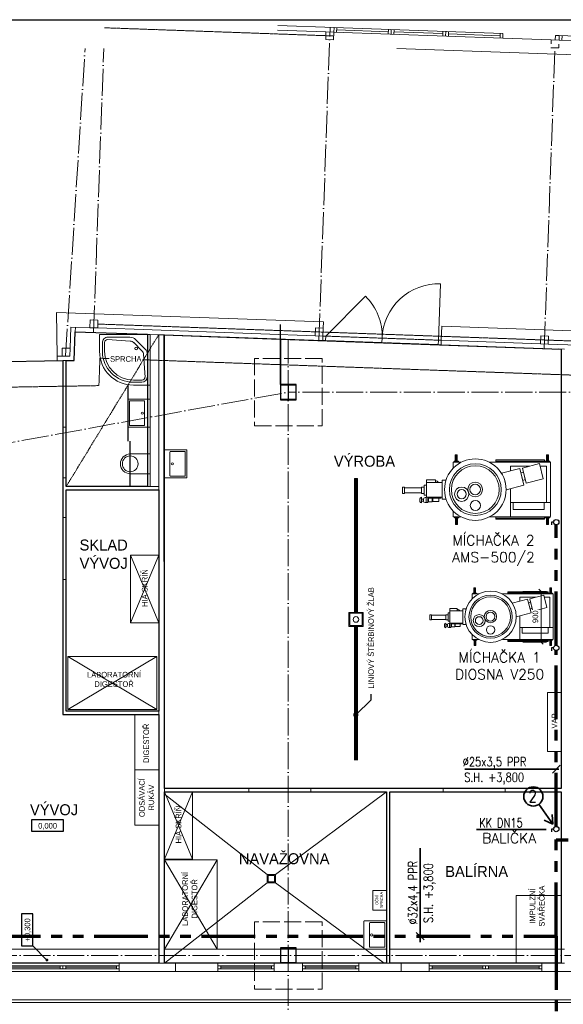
# Model space of a CAD drawing. Header units: millimetres. Extents: x 73192 to 132228, y -91222 to -47989.
# Tile 22 of 24: x 94031 to 103676, y -65467 to -47989. Entities that reach past the tile are written whole.
import ezdxf
from ezdxf import colors
from ezdxf.entities.mleader import LeaderData, LeaderLine
from ezdxf.enums import TextEntityAlignment as Align
from ezdxf.math import Vec2, Vec3

# ---------------------------------------------------------------- set-up
doc = ezdxf.new("R2010")
doc.units = ezdxf.units.MM
for name, pattern in [('ACAD_ISO02W100', [15, 12, -3]), ('ACAD_ISO04W100', [30, 24, -3, 0, -3]), ('ACAD_ISO05W100', [33, 24, -3, 0, -3, 0, -3]), ('SDRUŽENÁ', [63.5, 31.75, -6.35, 6.35, -6.35, 6.35, -6.35])]:
    doc.linetypes.add(name, pattern=pattern)
for name, color, linetype, lineweight in [('CKFORMATY', 3, 'Continuous', 25), ('koty', 253, 'Continuous', 9), ('NS_tenka', 253, 'Continuous', 9), ('NS_tlusta', 253, 'Continuous', 15), ('NS_velmi_tlusta', 253, 'Continuous', 15), ('R-koty', 7, 'Continuous', 25), ('R-koty-projektované', 7, 'Continuous', 30), ('R-nové rozvody stlačeného vzduchu', 160, 'SDRUŽENÁ', 70), ('text', 6, 'Continuous', 9), ('tlusta', 253, 'Continuous', 15), ('velmi_tlusta', 253, 'Continuous', 15)]:
    doc.layers.add(name, color=color, linetype=linetype, lineweight=lineweight)
doc.layers.add('netisk', color=253, linetype='Continuous', plot=False)
doc.layers.add('vyskove koty', color=253, linetype='Continuous')
doc.layers.add('zarizovaci predmety', color=253, linetype='Continuous', lineweight=9, transparency=0.3)
doc.layers.get('koty').off()
doc.styles.add('EP', font='romans.shx', dxfattribs={"width": 0.8})
doc.styles.add('laplan', font='txt', dxfattribs={"height": 2})
doc.styles.add('laplan N', font='txt')
doc.styles.add('pivovarska', font='txt')
doc.styles.add('ROMANS_PGN', font='romans.shx')
doc.dimstyles.new('laplan', dxfattribs={"dimscale": 0, "dimtxt": 2, "dimasz": 1.5, "dimexe": 2, "dimexo": 0, "dimgap": 1, "dimtad": 1, "dimdec": 0, "dimrnd": 5, "dimzin": 1, "dimtxsty": 'laplan', "dimblk": 'OBLIQUE', "dimcen": 2, "dimclrd": 256, "dimclre": 256, "dimclrt": 256, "dimadec": 0, "dimazin": 0, "dimtfac": 1, "dimtdec": 0, "dimtmove": 1, "dimatfit": 2, "dimfxl": 6.5, "dimfxlon": 1, "dimtfill": 1, "dimlwd": 13, "dimlwe": -1, "dimarcsym": 0})

# ---------------------------------------------------------------- blocks, each defined once
blk = doc.blocks.new('A$C58849bc7')
at = {"layer": 'NS_tlusta'}
for p, q in [((0, 150), (1000, 150)), ((0, 100), (1000, 100)), ((0, 50), (1000, 50)), ((0, 0), (1000, 0)), ((50, 100), (50, 50)), ((50, 75), (950, 75)), ((950, 100), (950, 50))]:
    blk.add_line(p, q, dxfattribs=at)
blk = doc.blocks.new('*U1378')
at = {"layer": 'vyskove koty', "linetype": 'ByBlock', "transparency": 16777216}
blk.add_lwpolyline([(-5.7, -2), (5.7, -2), (5.7, 2), (-5.7, 2)], close=True, dxfattribs=at)
at = {"layer": 'vyskove koty', "linetype": 'ByBlock', "transparency": 16777216, "style": 'pivovarska'}
for tag, p in [('VYSKA', (0, -0.24)), ('VYSKA_POPIS1', (0, -4.04)), ('VYSKA_POPIS2', (0.2, -7.54)), ('VYSKA_POPIS3', (0.2, -11.04))]:
    blk.add_attdef(tag, text='', height=2, dxfattribs=at).set_placement(p, align=Align.MIDDLE)
blk = doc.blocks.new('ad_zariz-wc')
at = {"layer": 'zarizovaci predmety'}
blk.add_lwpolyline([(175, -355), (175, 0), (-175, 0), (-175, -355)], dxfattribs=at)
blk.add_circle((0, -355), 140, dxfattribs=at)
blk.add_arc((0, -355), 175, 180, 0, dxfattribs=at)
blk = doc.blocks.new('UMYVADLO')
at = {"layer": 'zarizovaci predmety'}
for p, q in [((29660, 15810), (29660, 16060)), ((29670, 16070), (30090, 16070)), ((30100, 16060), (30100, 15810)), ((30090, 15800), (29670, 15800))]:
    blk.add_line(p, q, dxfattribs=at)
blk.add_lwpolyline([(29640, 16170), (30120, 16170, -0.414214), (30130, 16160), (30130, 15780, -0.414214), (30120, 15770), (29640, 15770, -0.414214), (29630, 15780), (29630, 16160, -0.414214)], format="xyb", close=True, dxfattribs=at)
blk.add_circle((29880, 16030), 20, dxfattribs=at)
for centre, start, end in [((29670, 16060), 90, 180), ((30090, 16060), 0, 90), ((29670, 15810), 180, 270), ((30090, 15810), 270, 0)]:
    blk.add_arc(centre, 10, start, end, dxfattribs=at)
blk = doc.blocks.new('CA0137B2$')
at = {"color": 0}
for p, q in [((0, 0.9), (0.3, 0.9)), ((0, 0), (0, 0.9)), ((0.05, 0.362), (0.05, 0.75)), ((0.118, 0.354), (0.093, 0.757)), ((0.143, 0.81), (0.3, 0.81)), ((0.15, 0.85), (0.3, 0.85)), ((0.256, 0.094), (0.094, 0.256)), ((0.29, 0.147), (0.147, 0.29)), ((0.81, 0.3), (0.81, 0.143)), ((0.85, 0.3), (0.85, 0.15)), ((0.9, 0.3), (0.9, 0)), ((0.9, 0), (0, 0)), ((0.757, 0.093), (0.354, 0.118)), ((0.75, 0.05), (0.362, 0.05))]:
    blk.add_line(p, q, dxfattribs=at)
blk.add_circle((0.25, 0.25), 0.0245, dxfattribs=at)
for centre, radius, start, end in [((0.3, 0.3), 0.6, 0, 90), ((0.15, 0.75), 0.1, 90, 180), ((0.143, 0.76), 0.05, 90, 183.4792), ((0.3, 0.3), 0.55, 0, 90), ((0.3, 0.3), 0.51, 0, 90), ((0.2, 0.362), 0.15, 180, 225), ((0.218, 0.36), 0.1, 183.4792, 225), ((0.362, 0.2), 0.15, 225, 270), ((0.36, 0.218), 0.1, 225, 266.5208), ((0.75, 0.15), 0.1, 270, 0), ((0.76, 0.143), 0.05, 266.5208, 0)]:
    blk.add_arc(centre, radius, start, end, dxfattribs=at)
blk = doc.blocks.new('_DotSmall')
at = {"color": 0, "const_width": 0.5}
blk.add_lwpolyline([(-0.0625, 0, 1), (0.0625, 0, 1)], format="xyb", close=True, dxfattribs=at)
blk = doc.blocks.new('A$C41c993ba')
at = {"layer": 'zarizovaci predmety'}
for p, q in [((734, 919), (852, 919)), ((734, 831), (734, 919)), ((1268, 919), (2173, 919)), ((1365, 936), (2081, 936)), ((2173, 919), (2173, 117)), ((1579, 860), (1579, 791)), ((1579, 860), (1863, 860)), ((2016, 860), (2111, 860)), ((2111, 860), (2111, 323)), ((1579, 529), (1579, 323)), ((242, 379), (242, 339)), ((264, 317), (264, 401)), ((316, 396), (334, 396)), ((316, 322), (334, 322)), ((1579, 323), (2173, 323)), ((1579, 323), (1579, 110)), ((1622, 323), (1622, 220)), ((2079, 220), (2079, 323)), ((734, 110), (734, 196)), ((1622, 220), (2079, 220)), ((850, 110), (734, 110)), ((2173, 110), (1270, 110)), ((1365, 93), (2081, 93))]:
    blk.add_line(p, q, dxfattribs=at)
for points in [[(778, 934), (763, 934), (763, 1029), (778, 1029)], [(778, 934), (792, 934), (792, 1029), (778, 1029)], [(2127, 934), (2112, 934), (2112, 1029), (2127, 1029)], [(2127, 934), (2142, 934), (2142, 1029), (2127, 1029)], [(810, 919), (745, 919), (745, 934), (810, 934)], [(1365, 954), (2081, 954), (2081, 919), (1365, 919)], [(1757, 831), (2007, 898), (2061, 675), (1811, 609)], [(2160, 919), (2094, 919), (2094, 934), (2160, 934)], [(1734, 760), (1770, 774), (1797, 663), (1761, 649)], [(338, 620), (470, 620), (470, 658), (338, 658)], [(338, 620), (570, 620), (570, 400), (338, 400)], [(-15, 549), (14, 549), (14, 457), (-15, 457)], [(14, 542), (266, 542), (266, 465), (14, 465)], [(266, 549), (305, 549), (305, 457), (266, 457)], [(305, 582), (338, 582), (338, 433), (305, 433)], [(264, 374), (293, 374), (293, 344), (264, 344)], [(334, 322), (356, 322), (356, 400), (334, 400)], [(356, 376), (368, 376), (368, 346), (356, 346)], [(368, 400), (548, 400), (548, 385), (368, 385)], [(368, 385), (424, 385), (424, 335), (368, 335)], [(424, 376), (433, 376), (433, 346), (424, 346)], [(433, 385), (520, 385), (520, 340), (433, 340)], [(751, 110), (816, 110), (816, 95), (751, 95)], [(783, 95), (768, 95), (768, 0), (783, 0)], [(783, 95), (798, 95), (798, 0), (783, 0)], [(1365, 110), (2081, 110), (2081, 75), (1365, 75)], [(2094, 110), (2160, 110), (2160, 95), (2094, 95)], [(2127, 95), (2112, 95), (2112, 0), (2127, 0)], [(2127, 95), (2142, 95), (2142, 0), (2127, 0)]]:
    blk.add_lwpolyline(points, close=True, dxfattribs=at)
for points in [[(1445, 756), (1718, 828), (1778, 582), (1515, 512)], [(623, 639), (623, 653), (570, 653), (570, 373), (623, 373), (623, 388)], [(1506, 605), (1498, 639)]]:
    blk.add_lwpolyline(points, dxfattribs=at)
for centre, radius in [((1060, 514), 455), ((1060, 514), 383), ((1060, 514), 353), ((1058, 515), 109), ((1058, 515), 78.7), ((858, 446), 106), ((858, 446), 68.3), ((1061, 279), 75.1)]:
    blk.add_circle(centre, radius, dxfattribs=at)
for centre, radius, start, end in [((470, 590), 52.9, 33.7086, 90), ((264, 379), 22.1, 90, 180), ((264, 339), 22.1, 180, 270), ((316, 374), 22.1, 90, 180), ((316, 344), 22.1, 180, 270)]:
    blk.add_arc(centre, radius, start, end, dxfattribs=at)
blk = doc.blocks.new('_OBLIQUE')
at = {"color": 0, "linetype": 'ByBlock'}
blk.add_line((-0.5, -0.5), (0.5, 0.5), dxfattribs=at)
blk = doc.blocks.new('*D1413')
at = {"layer": 'DEFPOINTS', "color": 0, "transparency": 16777216}
for p in [(102386, -58137), (103281, -58137), (102386, -59037)]:
    blk.add_point(p, dxfattribs=at)
at = {"layer": 'zarizovaci predmety', "transparency": 16777216}
for p, q in [((102956, -58137), (103381, -58137)), ((102956, -59037), (103381, -59037))]:
    blk.add_line(p, q, dxfattribs=at)
at = {"layer": 'zarizovaci predmety', "lineweight": 13, "transparency": 16777216}
blk.add_line((103281, -59037), (103281, -58137), dxfattribs=at)
at = {"layer": 'zarizovaci predmety', "lineweight": 13, "transparency": 16777216, "xscale": 75, "yscale": 75, "zscale": 75}
for p, rotation in [((103281, -58137), 90), ((103281, -59037), 270)]:
    blk.add_blockref('_OBLIQUE', p, dxfattribs=dict(at, rotation=rotation))
at = {"layer": 'zarizovaci predmety', "transparency": 16777216, "insert": (103181, -58587), "char_height": 100, "attachment_point": 5, "rotation": 90, "style": 'laplan', "bg_fill": 3, "box_fill_scale": 1.1, "bg_fill_color": 256, "bg_fill_true_color": 13158600, "bg_fill_transparency": 0}
blk.add_mtext('900', dxfattribs=at)
blk = doc.blocks.new('*U1391')
at = {"layer": 'vyskove koty', "linetype": 'ByBlock', "transparency": 16777216}
blk.add_line((-10.7, -7), (-5.7, -2), dxfattribs=at)
blk.add_lwpolyline([(-5.7, -2), (5.7, -2), (5.7, 2), (-5.7, 2)], close=True, dxfattribs=at)
at = {"layer": 'vyskove koty', "linetype": 'ByBlock', "ltscale": 200, "transparency": 16777216, "const_width": 0.5}
blk.add_lwpolyline([(-10.7, -7.25, -1), (-10.7, -6.75, -1)], format="xyb", close=True, dxfattribs=at)
at = {"layer": 'vyskove koty', "linetype": 'ByBlock', "transparency": 16777216, "style": 'pivovarska'}
for tag, p in [('VYSKA', (0, -0.24)), ('VYSKA_POPIS1', (0, -4.04)), ('VYSKA_POPIS2', (0.2, -7.54)), ('VYSKA_POPIS3', (0.2, -11.04))]:
    blk.add_attdef(tag, text='', height=2, dxfattribs=at).set_placement(p, align=Align.MIDDLE)

msp = doc.modelspace()

# ---------------------------------------------------------------- linework, layer by layer
for p, q in [((103504.3, -56907.9), (103469.4, -56907.9)), ((103469.4, -56907.9), (103469.4, -56958.1)), ((103504.3, -59141.6), (103469.4, -59141.6)), ((103469.4, -59141.6), (103469.4, -59191.8)), ((103504.3, -62356.9), (103469.4, -62356.9)), ((103469.4, -62356.9), (103469.4, -62407.1))]:
    msp.add_line(p, q)
for centre in [(103551.5, -56907.9), (103551.5, -59141.6), (103551.5, -62356.9)]:
    msp.add_circle(centre, 47.2)
at = {"layer": 'CKFORMATY', "color": 0, "linetype": 'Continuous', "ltscale": 2}
msp.add_line((73191.7, -47989), (132227.8, -47989), dxfattribs=at)
at = {"layer": 'netisk', "color": 252}
for p, q in [((98657.2, -54465.2), (98657.2, -53401.8)), ((95947.2, -54473.2), (95947.2, -55473.2)), ((95992.2, -56273.2), (95992.2, -55473.2))]:
    msp.add_line(p, q, dxfattribs=at)
for points in [[(94857.2, -54039.5), (94997.9, -54037.1), (95017.5, -53527.5), (96297.2, -53573.3), (96297.2, -56273.2), (94857.2, -56273.2)], [(96596.9, -53584), (98657.2, -53657.6), (98657.2, -54465.2), (98657.2, -54735.2), (98937.2, -54735.2), (98937.2, -54465.2), (98657.2, -54465.2), (98657.2, -53657.6), (103637.2, -53835.5), (103637.2, -61635.2), (100597.2, -61635.2), (96597.2, -61635.2)], [(92297.2, -54083.2), (93497.2, -54062.7), (94797.2, -54040.5), (94797.2, -60323.2), (96497.2, -60323.2), (96497.2, -64735.2), (93437.2, -64735.2), (93437.2, -64465.2), (93157.2, -64465.2), (93157.2, -64735.2), (92297.2, -64735.2)], [(94857.2, -56333.2), (96497.2, -56333.2), (96497.2, -60263.2), (94857.2, -60263.2)], [(96597.2, -61695.2), (100537.2, -61695.2), (100537.2, -64735.2), (98937.2, -64735.2), (98937.2, -64465.2), (98657.2, -64465.2), (98657.2, -64735.2), (96597.2, -64735.2)], [(100597.2, -61695.2), (103637.2, -61695.2), (103637.2, -64735.2), (100597.2, -64735.2)]]:
    msp.add_lwpolyline(points, close=True, dxfattribs=at)
at = {"layer": 'NS_tenka', "color": 252, "linetype": 'ACAD_ISO02W100'}
for p, q in [((99972.2, -58510.2), (99972.2, -56135.2)), ((99972.2, -56135.2), (100022.2, -56135.2)), ((100022.2, -58510.2), (100022.2, -56135.2)), ((99972.2, -61135.2), (99972.2, -58760.2)), ((100022.2, -61135.2), (100022.2, -58760.2))]:
    msp.add_line(p, q, dxfattribs=at)
at = {"layer": 'NS_tenka', "color": 252}
for p, q in [((99987.2, -58510.2), (99987.2, -56135.2)), ((100007.2, -58510.2), (100007.2, -56135.2)), ((99987.2, -61135.2), (99987.2, -58760.2)), ((100007.2, -61135.2), (100007.2, -58760.2)), ((98572.2, -63160.2), (100537.2, -61695.2)), ((96597.2, -61735.2), (98422.2, -63160.2)), ((96597.2, -64735.2), (98422.2, -63310.2)), ((98572.2, -63310.2), (100497.2, -64735.2)), ((96797.2, -64735.2), (96797.2, -64885.2)), ((98797.2, -64735.2), (98797.2, -64885.2)), ((100797.2, -64735.2), (100797.2, -64885.2)), ((92797.2, -65385.2), (110348.2, -65385.2)), ((92797.2, -65435.2), (110375.5, -65435.2))]:
    msp.add_line(p, q, dxfattribs=at)
for points in [[(99872.2, -58760.2), (100122.2, -58760.2), (100122.2, -58510.2), (99872.2, -58510.2)], [(99887.2, -58745.2), (100107.2, -58745.2), (100107.2, -58525.2), (99887.2, -58525.2)], [(98422.2, -63310.2), (98572.2, -63310.2), (98572.2, -63160.2), (98422.2, -63160.2)], [(98442.2, -63290.2), (98552.2, -63290.2), (98552.2, -63180.2), (98442.2, -63180.2)]]:
    msp.add_lwpolyline(points, close=True, dxfattribs=at)
msp.add_circle((99997.2, -58635.2), 50, dxfattribs=at)
at = {"layer": 'NS_tlusta', "color": 252}
for p, q in [((99604.9, -48207.9), (102602.9, -48315)), ((99607.7, -48128), (102605.8, -48235.1)), ((99654.8, -48209.7), (99657.7, -48129.8)), ((99656.3, -48169.7), (100572.3, -48202.5)), ((100570.9, -48242.5), (100573.8, -48162.5)), ((100620.9, -48244.2), (100623.7, -48164.3)), ((100670.8, -48246), (100673.7, -48166.1)), ((100672.3, -48206), (101538.4, -48237)), ((101537, -48277), (101539.8, -48197)), ((101586.9, -48278.8), (101589.8, -48198.8)), ((101636.9, -48280.5), (101639.8, -48200.6)), ((101636.9, -48280.5), (101639.8, -48200.6)), ((102553, -48313.3), (102555.8, -48233.3)), ((101638.3, -48240.6), (102554.4, -48273.3)), ((101460.8, -53677.7), (101496.5, -52678.3)), ((99462, -53606.3), (100169.1, -52899.2)), ((94695.6, -53962.2), (94682.3, -53185.4)), ((99417.1, -53464.6), (99421, -53354.7)), ((101510.7, -53679.5), (101519.6, -53429.6)), ((96497.2, -53580.4), (96597.2, -53584)), ((99462, -53606.3), (99412.1, -53604.5)), ((99462, -53606.3), (99459.2, -53686.2)), ((100461.4, -53642), (100458.5, -53721.9)), ((99409.2, -53684.4), (99459.2, -53686.2)), ((101460.8, -53677.7), (101457.9, -53757.6)), ((101457.9, -53757.6), (101507.9, -53759.4)), ((101510.7, -53679.5), (101460.8, -53677.7)), ((103597.2, -53834.1), (103697.2, -53837.6)), ((94797.2, -54040.5), (94857.2, -54039.5)), ((96497.2, -56333.2), (96497.2, -56273.2)), ((96497.2, -60263.2), (96497.2, -60323.2)), ((96597.2, -61695.2), (96597.2, -61635.2)), ((92297.2, -64485.2), (96497.2, -64485.2)), ((96597.2, -64485.2), (100537.2, -64485.2)), ((100597.2, -64485.2), (103637.2, -64485.2)), ((94797.2, -64835.2), (94797.2, -64785.2)), ((96497.2, -64735.2), (96597.2, -64735.2)), ((98657.2, -64735.2), (98937.2, -64735.2)), ((100497.2, -64735.2), (100597.2, -64735.2)), ((102297.2, -64835.2), (102297.2, -64785.2)), ((103597.2, -64735.2), (103697.2, -64735.2))]:
    msp.add_line(p, q, dxfattribs=at)
at = {"layer": 'NS_tlusta', "color": 252, "linetype": 'ACAD_ISO05W100'}
msp.add_line((94857.2, -56273.2), (96497.2, -53580.4), dxfattribs=at)
at = {"layer": 'NS_tlusta', "color": 252, "linetype": 'ACAD_ISO04W100'}
for p, q in [((99462, -53606.3), (101460.8, -53677.7)), ((99459.2, -53686.2), (101457.9, -53757.6))]:
    msp.add_line(p, q, dxfattribs=at)
at = {"layer": 'NS_tlusta', "color": 252, "linetype": 'ACAD_ISO02W100', "ltscale": 0.3}
msp.add_line((103637.2, -64485.2), (103697.2, -64485.2), dxfattribs=at)
at = {"layer": 'NS_tlusta', "color": 252}
msp.add_lwpolyline([(96347.2, -53575), (96347.2, -56273.2)], dxfattribs=at)
at = {"layer": 'NS_tlusta', "color": 252, "linetype": 'ACAD_ISO04W100'}
msp.add_lwpolyline([(92304.7, -54538.1), (95436, -54484.7), (95454.7, -53998.5), (110880.9, -54549.6)], dxfattribs=at)
at = {"layer": 'NS_tlusta', "color": 252, "linetype": 'ACAD_ISO02W100', "ltscale": 25}
for points in [[(98197.2, -55200.2), (99397.2, -55200.2), (99397.2, -54000.2), (98197.2, -54000.2)], [(98197.2, -65200.2), (99397.2, -65200.2), (99397.2, -64000.2), (98197.2, -64000.2)]]:
    msp.add_lwpolyline(points, close=True, dxfattribs=at)
at = {"layer": 'NS_tlusta', "color": 252}
for centre, start, end in [((101460.8, -53677.7), 87.95391, 177.95391), ((99462, -53606.3), 357.95391, 45)]:
    msp.add_arc(centre, 1000, start, end, dxfattribs=at)
at = {"layer": 'NS_velmi_tlusta', "color": 252}
for p, q in [((99604.9, -48207.9), (99607.7, -48128)), ((102602.9, -48315), (102605.8, -48235.1)), ((99412.1, -53604.5), (99409.2, -53684.4)), ((101510.7, -53679.5), (101507.9, -53759.4)), ((94697, -54042.2), (94695.6, -53962.2)), ((94797.2, -55223.2), (94797.2, -54040.5)), ((94857.2, -55223.2), (94857.2, -54039.5)), ((94857.2, -55223.2), (94797.2, -55223.2)), ((94797.2, -56823.2), (94797.2, -56123.2)), ((94857.2, -56123.2), (94797.2, -56123.2)), ((94857.2, -56273.2), (94857.2, -56123.2)), ((94857.2, -56273.2), (96497.2, -56273.2)), ((94857.2, -56333.2), (96497.2, -56333.2)), ((94797.2, -56823.2), (94857.2, -56823.2)), ((94797.2, -57923.2), (94857.2, -57923.2)), ((94857.2, -60263.2), (96497.2, -60263.2)), ((94797.2, -60323.2), (96497.2, -60323.2)), ((98097.2, -61695.2), (98097.2, -61635.2)), ((99197.2, -61695.2), (99197.2, -61635.2)), ((101547.2, -61695.2), (101547.2, -61635.2)), ((102647.2, -61695.2), (102647.2, -61635.2)), ((102647.2, -61635.2), (103637.2, -61635.2)), ((95797.2, -64735.2), (96497.2, -64735.2)), ((95797.2, -64735.2), (95797.2, -64885.2)), ((96597.2, -64735.2), (97547.2, -64735.2)), ((97547.2, -64735.2), (97547.2, -64885.2)), ((98547.2, -64735.2), (98657.2, -64735.2)), ((98547.2, -64735.2), (98547.2, -64885.2)), ((98937.2, -64735.2), (99047.2, -64735.2)), ((99047.2, -64735.2), (99047.2, -64885.2)), ((100047.2, -64735.2), (100497.2, -64735.2)), ((100047.2, -64735.2), (100047.2, -64885.2)), ((100597.2, -64735.2), (101297.2, -64735.2)), ((101297.2, -64735.2), (101297.2, -64885.2)), ((103297.2, -64735.2), (103297.2, -64885.2)), ((103297.2, -64735.2), (103597.2, -64735.2)), ((95797.2, -64885.2), (97547.2, -64885.2)), ((98547.2, -64885.2), (99047.2, -64885.2)), ((100047.2, -64885.2), (101297.2, -64885.2)), ((103297.2, -64885.2), (106297.2, -64885.2))]:
    msp.add_line(p, q, dxfattribs=at)
at = {"layer": 'NS_velmi_tlusta', "color": 7}
for p, q in [((98657.2, -54465.2), (98937.2, -54465.2)), ((98657.2, -54478.2), (98657.2, -54465.2)), ((98793.2, -54478.2), (98657.2, -54478.2)), ((98793.2, -54722.2), (98793.2, -54478.2)), ((98801.2, -54478.2), (98801.2, -54722.2)), ((98937.2, -54478.2), (98801.2, -54478.2)), ((98937.2, -54465.2), (98937.2, -54478.2)), ((98657.2, -54722.2), (98793.2, -54722.2)), ((98657.2, -54735.2), (98657.2, -54722.2)), ((98937.2, -54735.2), (98657.2, -54735.2)), ((98801.2, -54722.2), (98937.2, -54722.2)), ((98937.2, -54722.2), (98937.2, -54735.2))]:
    msp.add_line(p, q, dxfattribs=at)
at = {"layer": 'NS_velmi_tlusta', "color": 252}
for points in [[(96497.2, -53580.4), (96497.2, -56273.2)], [(96597.2, -53584), (96597.2, -61635.2)], [(103637.2, -53834.1), (103637.2, -61635.2)], [(94857.2, -56333.2), (94857.2, -56823.2)], [(96497.2, -56333.2), (96497.2, -60263.2)], [(94797.2, -57923.2), (94797.2, -60323.2)], [(94857.2, -57923.2), (94857.2, -60263.2)], [(94857.2, -59050.2), (94857.2, -60263.2)], [(96497.2, -60323.2), (96497.2, -64735.2)], [(96597.2, -61635.2), (98097.2, -61635.2)], [(96597.2, -61695.2), (96597.2, -64735.2)], [(96597.2, -61695.2), (98097.2, -61695.2)], [(99197.2, -61635.2), (101547.2, -61635.2)], [(99197.2, -61695.2), (100537.2, -61695.2)], [(100537.2, -61695.2), (100537.2, -64735.2)], [(100597.2, -61695.2), (100597.2, -64735.2)], [(100597.2, -61695.2), (101547.2, -61695.2)], [(102647.2, -61695.2), (103637.2, -61695.2)], [(103637.2, -61695.2), (103637.2, -64735.2)], [(98657.2, -64735.2), (98657.2, -64722.2), (98793.2, -64722.2), (98793.2, -64478.2), (98657.2, -64478.2), (98657.2, -64465.2), (98937.2, -64465.2), (98937.2, -64478.2), (98801.2, -64478.2), (98801.2, -64722.2), (98937.2, -64722.2), (98937.2, -64735.2)]]:
    msp.add_lwpolyline(points, dxfattribs=at)
at = {"layer": 'R-koty', "lineweight": 35}
for p, q in [((103244.6, -61915), (103491, -62266.7)), ((103491, -62266.7), (103335.5, -62196.5)), ((103491, -62266.7), (103478.1, -62096.6)), ((102134.6, -62361.9), (103374.4, -62361.9))]:
    msp.add_line(p, q, dxfattribs=at)
msp.add_circle((103144.2, -61777.6), 170.2, dxfattribs=at)
at = {"layer": 'R-koty-projektované', "lineweight": 35}
for p, q in [((101928.6, -61292.2), (103598.1, -61292.2)), ((103618, -61222.8), (103485, -61361.6)), ((101135.6, -64364.9), (101135.6, -62695.3)), ((101066.3, -64190.1), (101205, -64323.2))]:
    msp.add_line(p, q, dxfattribs=at)
at = {"layer": 'R-nové rozvody stlačeného vzduchu', "ltscale": 30}
for p, q in [((103551.5, -59094.4), (103551.5, -56955.1)), ((103551.5, -62309.7), (103551.5, -59188.8)), ((103551.5, -64256.6), (103551.5, -62404.1)), ((103760.9, -62553.3), (103551.5, -62553.3)), ((91543.9, -64256.6), (103551.5, -64256.6)), ((103551.5, -64256.6), (103551.5, -67777.6))]:
    msp.add_line(p, q, dxfattribs=at)
at = {"layer": 'tlusta', "color": 252, "linetype": 'ACAD_ISO04W100'}
for p, q in [((95535, -48132.6), (99602.4, -48277.9)), ((95417.1, -53391.7), (119102, -54237.9))]:
    msp.add_line(p, q, dxfattribs=at)
at = {"layer": 'tlusta', "color": 252, "linetype": 'ACAD_ISO04W100', "ltscale": 20}
for p, q in [((99339.2, -53681.9), (99537.8, -48125.5)), ((103532.4, -48348.3), (103535.2, -48268.3)), ((94845.2, -53958.4), (95191.4, -48498)), ((95341.8, -53539.1), (95521.9, -48498)), ((103336.7, -53824.8), (103527.4, -48488.2)), ((98797.2, -66693.6), (98797.2, -53662.6)), ((92297.2, -55782), (98797.2, -54600.2)), ((114528.7, -54600.2), (98797.2, -54600.2)), ((92297.2, -64600.2), (114528.7, -64600.2))]:
    msp.add_line(p, q, dxfattribs=at)
at = {"layer": 'tlusta', "color": 252}
for p, q in [((99464.9, -48202.9), (99604.9, -48207.9)), ((103462.4, -48345.8), (103602.3, -48350.8)), ((103602.3, -48350.8), (104651.6, -48388.2)), ((103605.2, -48270.8), (106603.3, -48377.9)), ((103652.3, -48352.5), (103655.1, -48272.6)), ((95017.5, -53527.5), (95020.6, -53447.6)), ((95274.7, -53456.7), (95414.6, -53461.7)), ((99272.1, -53599.5), (99412.1, -53604.5)), ((94926.2, -53820.8), (94920.8, -53960.8)), ((103269.6, -53742.3), (103409.5, -53747.3)), ((94786.2, -53960.8), (94920.8, -53960.8))]:
    msp.add_line(p, q, dxfattribs=at)
for points in [[(119411.1, -49165.7), (100721.7, -48498)], [(99421, -53354.7), (94682.3, -53185.4)], [(105147.3, -53559.2), (101519.6, -53429.6)]]:
    msp.add_lwpolyline(points, dxfattribs=at)
at = {"layer": 'velmi_tlusta', "color": 252}
for p, q in [((103602.3, -48350.8), (103605.2, -48270.8)), ((94940.6, -53444.7), (94926.2, -53820.8)), ((95017.5, -53527.5), (94997.9, -54037.1)), ((96497.2, -53580.4), (95017.5, -53527.5)), ((99409.2, -53684.4), (96596.9, -53584)), ((103637.2, -53835.5), (101507.9, -53759.4)), ((94786.2, -53960.7), (94695.6, -53962.2)), ((94797.2, -54040.5), (94697, -54042.2)), ((94997.9, -54037.1), (94857.2, -54039.5))]:
    msp.add_line(p, q, dxfattribs=at)
for points in [[(99464.9, -48202.9), (98605.5, -48172.2)], [(99607.7, -48128), (98608.4, -48092.3)], [(99604.9, -48207.9), (99599.9, -48347.8), (99459.9, -48342.9), (99464.9, -48202.9)], [(103462.4, -48345.8), (102602.9, -48315)], [(103459.9, -48415.7), (103462.4, -48345.8)], [(103605.2, -48270.8), (103535.2, -48268.3)], [(103599.8, -48420.7), (103597.3, -48490.7), (103457.4, -48485.7)], [(95274.7, -53456.7), (94940.6, -53444.7)], [(95414.6, -53461.7), (95419.6, -53321.8), (95279.7, -53316.8), (95274.7, -53456.7)], [(99272.1, -53599.5), (95414.6, -53461.7)], [(99412.1, -53604.5), (99417.1, -53464.6), (99277.1, -53459.6), (99272.1, -53599.5)], [(103409.5, -53747.3), (103414.5, -53607.4), (103274.6, -53602.4), (103269.6, -53742.3)], [(94926.2, -53820.8), (94786.2, -53820.8), (94786.2, -53960.8)], [(103269.6, -53742.3), (101510.7, -53679.5)], [(105138.4, -53809.1), (103409.5, -53747.3)]]:
    msp.add_lwpolyline(points, dxfattribs=at)
at = {"layer": 'zarizovaci predmety', "color": 252}
for p, q in [((95997.2, -58693.2), (96497.2, -57493.2)), ((95997.2, -57493.2), (96497.2, -58693.2)), ((96597.2, -62892.3), (97097.2, -61692.3)), ((96597.2, -61692.3), (97097.2, -62892.3)), ((97537.2, -64485.2), (96597.2, -62905.2)), ((96597.2, -64485.2), (97537.2, -62905.2))]:
    msp.add_line(p, q, dxfattribs=at)
for points in [[(95997.2, -58693.2), (95997.2, -57493.2), (96497.2, -57493.2), (96497.2, -58693.2)], [(94883, -60234.8), (96463, -60234.8), (96463, -59294.8), (94883, -59294.8)], [(103394.7, -59934.4), (103637.2, -59934.4), (103637.2, -60979.8), (103394.7, -60979.8)], [(96497.2, -60323.2), (96497.2, -61305.5), (96075.9, -61305.5), (96075.9, -60323.2)], [(96497.2, -61305.5), (96497.2, -62287.8), (96075.9, -62287.8), (96075.9, -61305.5)], [(96597.2, -62892.3), (96597.2, -61692.3), (97097.2, -61692.3), (97097.2, -62892.3)], [(96597.2, -64485.2), (96597.2, -62905.2), (97537.2, -62905.2), (97537.2, -64485.2)], [(100298.9, -63447.3), (100537.2, -63447.3), (100537.2, -63798.3), (100298.9, -63798.3)], [(102837.2, -63535.2), (102837.2, -64735.2), (103637.2, -64735.2), (103637.2, -63535.2)]]:
    msp.add_lwpolyline(points, close=True, dxfattribs=at)

# ---------------------------------------------------------------- block references
at = {"layer": 'koty', "color": 252, "xscale": 1.2, "yscale": 1.2, "zscale": 1.2}
msp.add_blockref('A$C41c993ba', (100843.1, -56947.1), dxfattribs=at)
at = {"layer": 'koty', "color": 252}
for name, p in [('A$C41c993ba', (101325.8, -59100.5)), ('A$C58849bc7', (93797.2, -64885.2)), ('A$C58849bc7', (94797.2, -64885.2)), ('A$C58849bc7', (97547.2, -64885.2)), ('A$C58849bc7', (99047.2, -64885.2))]:
    msp.add_blockref(name, p, dxfattribs=at)
at = {"layer": 'NS_tlusta', "color": 252}
for p in [(101297.2, -64885.2), (102297.2, -64885.2)]:
    msp.add_blockref('A$C58849bc7', p, dxfattribs=at)
at = {"layer": 'vyskove koty', "color": 252, "xscale": 50, "yscale": 50, "zscale": 50}
msp.add_blockref('*U1378', (94525.7, -62294), dxfattribs=at).add_auto_attribs({'VYSKA': '0,000'})
at = {"layer": 'vyskove koty', "color": 252, "xscale": 50, "yscale": 50, "zscale": 50, "rotation": 90}
msp.add_blockref('*U1391', (94164.5, -64146.2), dxfattribs=at).add_auto_attribs({'VYSKA': '+0,300'})
at = {"layer": 'zarizovaci predmety', "color": 252, "ltscale": 15, "xscale": 1000, "yscale": 1000, "zscale": 1000, "rotation": 180}
msp.add_blockref('CA0137B2$', (96347.1, -53575), dxfattribs=at)
at = {"layer": 'zarizovaci predmety', "color": 252}
for name, p, rotation in [('UMYVADLO', (80177.2, -25093.2), 270), ('ad_zariz-wc', (96347.2, -55873.2), 270), ('UMYVADLO', (112767, -85753.2), 89.99999999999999), ('UMYVADLO', (116307.2, -94115.2), 89.99999999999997)]:
    msp.add_blockref(name, p, dxfattribs=dict(at, rotation=rotation))

# ---------------------------------------------------------------- texts
at = {"layer": 'R-koty', "lineweight": 35, "style": 'EP', "width": 0.8}
msp.add_text('2', height=216, dxfattribs=at).set_placement((103057.8, -61880.9))
at = {"layer": 'R-koty-projektované', "lineweight": 35, "style": 'ROMANS_PGN', "width": 0.8}
for s, p in [(' %%C25x3,5 PPR', (101803.5, -61242.4)), ('S.H. +3,800', (101916.5, -61516.9)), ('KK DN15', (102182.3, -62325.5))]:
    msp.add_text(s, height=160, dxfattribs=at).set_placement(p)
for s, p in [(' %%C32x4,4 PPR', (101085.8, -64138)), ('S.H. +3,800', (101360.3, -64025))]:
    msp.add_text(s, height=160, rotation=90, dxfattribs=at).set_placement(p)
at = {"layer": 'R-koty-projektované', "lineweight": 13, "char_height": 180, "attachment_point": 5, "style": 'ROMANS_PGN'}
for s, insert in [('MÍCHAČKA 2\\PAMS-500/2', (102436.3, -57410.6)), ('MÍCHAČKA 1\\PDIOSNA V250', (102546.6, -59458.9)), ('BALIČKA', (102715.5, -62518.4))]:
    msp.add_mtext_dynamic_manual_height_columns(s, width=2129.36, gutter_width=1000, heights=[0], dxfattribs=dict(at, insert=insert))
at = {"layer": 'text', "color": 7, "lineweight": 30, "char_height": 195, "attachment_point": 1, "style": 'laplan N'}
for s, insert in [('VÝROBA', (99604.7, -55729.1)), ('SKLAD\\PVÝVOJ', (95093.1, -57216.4)), ('VÝVOJ', (94213.2, -61915.6)), ('NAVAŽOVNA', (97918.9, -62784.9)), ('BALÍRNA', (101580.9, -63012.1))]:
    msp.add_mtext_dynamic_manual_height_columns(s, width=5545.815, gutter_width=500, heights=[0], dxfattribs=dict(at, insert=insert))
at = {"layer": 'text', "color": 252, "char_height": 100, "attachment_point": 5, "rotation": 90, "style": 'laplan N'}
for s, insert in [('HIA SKŘÍŇ', (96249.2, -58078.3)), ('VAP', (103519, -60436.7)), ('HIA SKŘÍŇ', (96849.2, -62277.3)), ('LABORATORNÍ\\PDIGESTOŘ', (97050, -63595.2)), ('IMPULZNÍ\\PSVÁŘEČKA', (103212.1, -63723.8))]:
    msp.add_mtext_dynamic_manual_height_columns(s, width=2129.36, gutter_width=1000, heights=[0], dxfattribs=dict(at, insert=insert))

# ---------------------------------------------------------------- leaders
at = {"layer": 'text', "color": 252}
ml = msp.add_multileader_mtext('Standard', dxfattribs=at)
ml.set_content('LINIOVÝ ŠTĚRBINOVÝ ŽLAB', color=252, style='laplan')
ml.set_leader_properties()
ml.set_arrow_properties(name='DOTSMALL')
ml.build(insert=Vec2(0, 0))
ml.multileader.update_dxf_attribs({"dogleg_length": 2, "arrow_head_size": 150, "scale": 50})
ctx = ml.context
ctx.base_point, ctx.scale, ctx.char_height, ctx.arrow_head_size, ctx.landing_gap_size, ctx.plane_origin, ctx.plane_x_axis, ctx.plane_y_axis = Vec3(100265.1, -59961.3), 50, 100, 150, 100, Vec3(100513.1, -60489.2), Vec3(0, 1), Vec3(-1, 0)
notes = []
notes.append((ctx, [(0, (1, 1, 0), (100265.1, -60061.3), (0, 1), 100, [(0, [(99994.8, -60329.3)], 0, [])])]))
ctx.mtext.insert, ctx.mtext.text_direction, ctx.mtext.rotation, ctx.mtext.flow_direction = Vec3(100215.1, -59861.3), Vec3(0, 1), 1.5707963, 5
for ctx, leaders in notes:
    for number, flags, end, landing, length, lines in leaders:
        leader = LeaderData()
        leader.index, (leader.has_last_leader_line, leader.has_dogleg_vector, leader.attachment_direction) = number, flags
        leader.last_leader_point, leader.dogleg_vector, leader.dogleg_length = Vec3(end), Vec3(landing), length
        for number, points, colour, breaks in lines:
            line = LeaderLine()
            line.index, line.vertices, line.color, line.breaks = number, Vec3.list(points), colors.encode_raw_color(colour), breaks
            leader.lines.append(line)
        ctx.leaders.append(leader)

# ---------------------------------------------------------------- next in the draw order: texts
at = {"layer": 'text', "color": 252, "char_height": 100, "attachment_point": 5, "style": 'laplan N', "bg_fill": 3, "box_fill_scale": 1, "bg_fill_color": 256, "bg_fill_transparency": 0}
for s, width, insert in [('SPRCHA', 587.552, (95913.2, -54012)), ('LABORATORNÍ\\PDIGESTOŘ', 986.21, (95705.1, -59699.5))]:
    msp.add_mtext_dynamic_manual_height_columns(s, width=width, gutter_width=1000, heights=[0], dxfattribs=dict(at, insert=insert))
at = {"layer": 'text', "color": 252, "attachment_point": 5, "rotation": 90, "style": 'laplan N', "bg_fill": 3, "box_fill_scale": 1, "bg_fill_color": 256, "bg_fill_transparency": 0}
for s, width, insert, char_height in [('\\pxqc;DIGESTOŘ', 694.062, (96276.8, -60834.6), 100), ('\\pxqc;ODSÁVACÍ RUKÁV', 694.062, (96283.6, -61797.7), 100), ('OČNÍ SPRCHA', 156.829, (100409.6, -63616), 50)]:
    msp.add_mtext_dynamic_manual_height_columns(s, width=width, gutter_width=1000, heights=[0], dxfattribs=dict(at, insert=insert, char_height=char_height))

# ---------------------------------------------------------------- next in the draw order: dimensions: what is measured, and where the dimension line sits
at = {"layer": 'zarizovaci predmety', "color": 252}
dim = msp.add_linear_dim(base=(103281, -58136.8), p1=(102385.8, -59036.9), p2=(102385.8, -58136.8), angle=90, dimstyle='laplan', override={"dimscale": 0, "dimtix": 0, "dimtofl": 1, "dimtmove": 1, "dimatfit": 2}, dxfattribs=at)
dim.commit()
dim.dimension.update_dxf_attribs({"geometry": '*D1413', "text_midpoint": (103181, -58586.8)})

# ---------------------------------------------------------------- next in the draw order: linework, layer by layer
for p, q in [((94883, -59294.8), (96463, -60234.8)), ((94883, -60234.8), (96463, -59294.8))]:
    msp.add_line(p, q, dxfattribs=at)

doc.saveas('drawing.dxf')
